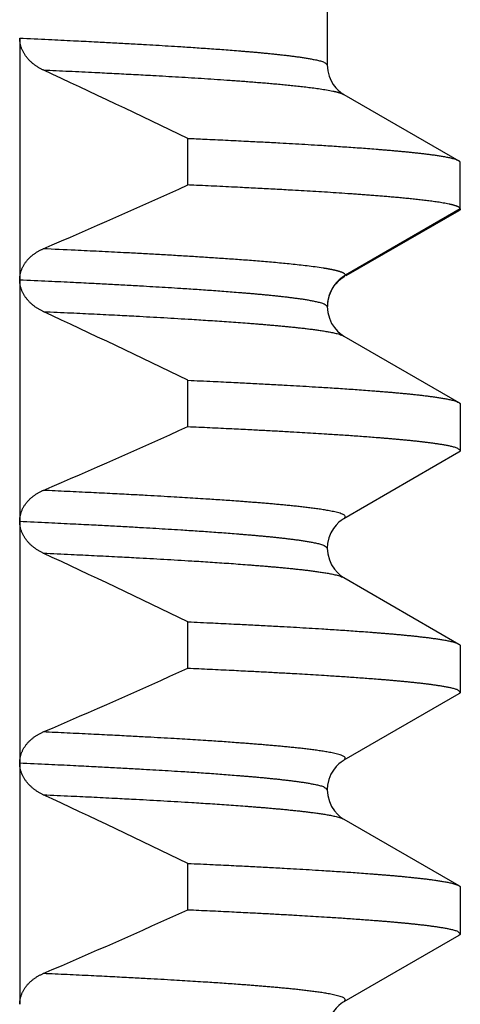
# Model space of a CAD drawing. Header units: millimetres. Extents: x 0 to 594, y 0 to 420.
# Tile 126 of 132: x 541.83 to 543.65, y 245.21 to 249.29. Entities that reach past the tile are written whole.
import ezdxf

# ---------------------------------------------------------------- set-up
doc = ezdxf.new("R2010")
doc.units = ezdxf.units.MM
doc.header["$LTSCALE"] = 0.257233
doc.layers.add('NoLayerName_001', color=7, linetype='Continuous')

msp = doc.modelspace()

# ---------------------------------------------------------------- linework, layer by layer
at = {"layer": 'NoLayerName_001', "color": 7, "linetype": 'Continuous', "lineweight": 25}
for p, q in [((543.1007, 251.301), (543.1007, 249.101)), ((541.8284, 249.212), (541.8284, 248.2132)), ((543.1007, 249.101), (543.1007, 249.1009)), ((543.1689, 248.979), (543.6444, 248.7041)), ((542.5241, 248.6042), (542.5241, 248.7959)), ((543.6507, 248.5051), (543.6507, 248.6968)), ((543.6444, 248.4978), (543.1775, 248.2279)), ((541.8284, 248.211), (541.8284, 245.2134)), ((543.1028, 248.1251), (543.1007, 248.101)), ((543.1007, 248.1011), (543.1007, 248.101)), ((543.1689, 247.979), (543.6444, 247.7041)), ((542.5241, 247.6042), (542.5241, 247.7959)), ((543.6507, 247.6968), (543.6507, 247.5051)), ((543.6444, 247.4978), (543.1689, 247.2229)), ((543.1689, 246.979), (543.6444, 246.7041)), ((542.5241, 246.6042), (542.5241, 246.7959)), ((543.6507, 246.6968), (543.6507, 246.5051)), ((543.6444, 246.4978), (543.1689, 246.2229)), ((543.1689, 245.979), (543.6444, 245.7041)), ((542.5241, 245.6042), (542.5241, 245.7959)), ((543.6507, 245.6968), (543.6507, 245.5051)), ((543.6444, 245.4978), (543.1689, 245.2229))]:
    msp.add_line(p, q, dxfattribs=at)
at = {"layer": 'NoLayerName_001', "color": 8, "linetype": 'Continuous', "lineweight": 25}
for p in [(543.6507, 248.5051), (543.1689, 248.2229)]:
    msp.add_line(p, (543.1758, 248.2309), dxfattribs=at)
at = {"layer": 'NoLayerName_001', "color": 7, "linetype": 'Continuous', "lineweight": 25}
for points in [[(543.1007, 249.101), (543.1028, 249.0768), (543.1082, 249.055), (543.1162, 249.0359), (543.1256, 249.0198), (543.1359, 249.0064), (543.146, 248.996), (543.155, 248.9884), (543.1626, 248.9829), (543.1689, 248.979)], [(543.1689, 248.2229), (543.1626, 248.219), (543.155, 248.2135), (543.146, 248.2059), (543.1359, 248.1955)], [(543.1359, 248.1955), (543.1256, 248.1821), (543.1162, 248.166), (543.1082, 248.1469), (543.1028, 248.1251)], [(543.1007, 248.101), (543.1027, 248.077), (543.1091, 248.0525), (543.1186, 248.0312), (543.1299, 248.0138), (543.1422, 247.9997), (543.1538, 247.9893), (543.1634, 247.9824), (543.1689, 247.979)], [(543.1688, 247.2229), (543.1657, 247.221), (543.1578, 247.2156), (543.1481, 247.2079), (543.137, 247.1967), (543.1257, 247.1822), (543.1155, 247.1647), (543.1072, 247.1438), (543.102, 247.1202), (543.1007, 247.101)], [(543.1007, 247.101), (543.1027, 247.077), (543.1091, 247.0525), (543.1186, 247.0312), (543.1299, 247.0138), (543.1422, 246.9997), (543.1538, 246.9893), (543.1634, 246.9824), (543.1689, 246.979)], [(543.1688, 246.2229), (543.1657, 246.221), (543.1578, 246.2156), (543.1481, 246.2078), (543.137, 246.1967), (543.1257, 246.1822), (543.1155, 246.1647), (543.1072, 246.1438), (543.102, 246.1201), (543.1007, 246.101)], [(543.1007, 246.101), (543.1028, 246.0769), (543.1091, 246.0523), (543.1187, 246.0311), (543.13, 246.0137), (543.1423, 245.9996), (543.1539, 245.9892), (543.1635, 245.9823), (543.1689, 245.979)], [(543.1689, 245.2229), (543.1657, 245.221), (543.1578, 245.2157), (543.1482, 245.2079), (543.1371, 245.1968), (543.1258, 245.1823), (543.1156, 245.1648), (543.1073, 245.1439), (543.102, 245.1202), (543.1007, 245.101)]]:
    msp.add_lwpolyline(points, dxfattribs=at)
for centre, radius, start, end in [((524.3031, 211.2164), 41.764, 64.13279, 65.04173), ((529.5967, 277.0766), 31.2697, 293.22109, 294.4197), ((524.3043, 210.2189), 41.7612, 64.13275, 65.04168), ((529.5973, 276.0752), 31.2681, 293.22113, 294.41973), ((524.3045, 209.2194), 41.7606, 64.13274, 65.04167), ((529.5975, 275.0747), 31.2677, 293.22115, 294.41974), ((524.3032, 208.2167), 41.7636, 64.13278, 65.04172), ((529.5966, 274.0767), 31.2699, 293.22108, 294.4197)]:
    msp.add_arc(centre, radius, start, end, dxfattribs=at)
at = {"layer": 'NoLayerName_001', "color": 8, "linetype": 'Continuous', "lineweight": 25}
for centre, radius, start, end in [((543.2506, 248.1011), 0.1498, 119.9618, 169.8708), ((543.2499, 248.101), 0.1491, 173.2536, 179.9399), ((543.252, 248.1007), 0.1513, 169.8392, 173.2646)]:
    msp.add_arc(centre, radius, start, end, dxfattribs=at)
at = {"layer": 'NoLayerName_001', "color": 7, "linetype": 'Continuous', "lineweight": 25}
for points, knots in [([(541.9257, 249.0803), (541.924, 249.0811), (541.9205, 249.0827), (541.9154, 249.0854), (541.9104, 249.0881), (541.9054, 249.091), (541.9005, 249.0941), (541.8957, 249.0973), (541.891, 249.1006), (541.8864, 249.1041), (541.8819, 249.1077), (541.8776, 249.1114), (541.8733, 249.1153), (541.8692, 249.1194), (541.8652, 249.1235), (541.8614, 249.1278), (541.8577, 249.1323), (541.8542, 249.1369), (541.8509, 249.1416), (541.8477, 249.1464), (541.8448, 249.1514), (541.8421, 249.1564), (541.8395, 249.1616), (541.8373, 249.1669), (541.8352, 249.1724), (541.8334, 249.1779), (541.8319, 249.1834), (541.8306, 249.1891), (541.8296, 249.1948), (541.8289, 249.2005), (541.8284, 249.2063), (541.8284, 249.2101), (541.8284, 249.212)], [0, 0, 0, 0, 0.0057476, 0.0114994, 0.0172542, 0.0230109, 0.028769, 0.034528, 0.0402879, 0.0460487, 0.0518102, 0.0575714, 0.0633317, 0.069091, 0.0748497, 0.0806088, 0.0863697, 0.092134, 0.0979002, 0.103667, 0.1094338, 0.1152008, 0.1209692, 0.1267411, 0.1325197, 0.1383048, 0.1440925, 0.1498787, 0.1556599, 0.1614332, 0.167196, 0.1729469, 0.1729469, 0.1729469, 0.1729469]), ([(543.6444, 248.7041), (543.6391, 248.7063), (543.6285, 248.7111), (543.6116, 248.715), (543.5947, 248.7187), (543.5776, 248.7217), (543.5605, 248.7245), (543.5434, 248.727), (543.5262, 248.7293), (543.509, 248.7315), (543.4918, 248.7335), (543.4746, 248.7355), (543.4574, 248.7373), (543.4402, 248.7391), (543.423, 248.7408), (543.4057, 248.7425), (543.3885, 248.7441), (543.3712, 248.7456), (543.354, 248.7471), (543.3367, 248.7485), (543.3194, 248.75), (543.2964, 248.7518), (543.2676, 248.754), (543.2331, 248.7566), (543.1986, 248.759), (543.164, 248.7614), (543.1294, 248.7637), (543.0949, 248.7659), (543.0545, 248.7684), (543.0084, 248.7712), (542.9566, 248.7741), (542.8989, 248.7774), (542.8355, 248.7808), (542.7606, 248.7846), (542.6798, 248.7886), (542.5991, 248.7925), (542.5472, 248.7949), (542.5241, 248.7959)], [0, 0, 0, 0, 0.017318, 0.034635, 0.051948, 0.069273, 0.086594, 0.103911, 0.12123, 0.138549, 0.155869, 0.173188, 0.190506, 0.207825, 0.225144, 0.242463, 0.259782, 0.277101, 0.29442, 0.31174, 0.329059, 0.346378, 0.381016, 0.415654, 0.450292, 0.484929, 0.519567, 0.554205, 0.588842, 0.640799, 0.692756, 0.744712, 0.813987, 0.883263, 0.969857, 1.056451, 1.125726, 1.125726, 1.125726, 1.125726]), ([(543.6507, 248.6968), (543.6507, 248.697), (543.6507, 248.6973), (543.6506, 248.6978), (543.6505, 248.6983), (543.6503, 248.6988), (543.6501, 248.6992), (543.6498, 248.6996), (543.6496, 248.7), (543.6493, 248.7004), (543.6489, 248.7008), (543.6486, 248.7012), (543.6482, 248.7015), (543.6478, 248.7019), (543.6474, 248.7022), (543.647, 248.7025), (543.6466, 248.7028), (543.6462, 248.7031), (543.6457, 248.7033), (543.6453, 248.7036), (543.6449, 248.7039), (543.6446, 248.704), (543.6444, 248.7041)], [0, 0, 0, 0, 0.00049786, 0.00099825, 0.00150024, 0.00200075, 0.00249763, 0.00299286, 0.00348849, 0.003986, 0.0044864, 0.00499022, 0.00549761, 0.00600833, 0.00652186, 0.00703741, 0.00755397, 0.00807034, 0.00858517, 0.00909699, 0.00960423, 0.01010523, 0.01010523, 0.01010523, 0.01010523]), ([(543.6043, 248.5249), (543.5964, 248.5265), (543.5806, 248.5297), (543.5568, 248.5334), (543.533, 248.5367), (543.5091, 248.5398), (543.4852, 248.5426), (543.4613, 248.5452), (543.4373, 248.5477), (543.4133, 248.5501), (543.3894, 248.5523), (543.3654, 248.5544), (543.3414, 248.5564), (543.3174, 248.5584), (543.2934, 248.5603), (543.2694, 248.5622), (543.2454, 248.564), (543.2213, 248.5657), (543.1893, 248.5679), (543.1493, 248.5707), (543.1012, 248.5738), (543.0532, 248.5768), (543.0051, 248.5796), (542.949, 248.5829), (542.8849, 248.5864), (542.8128, 248.5903), (542.7326, 248.5944), (542.6444, 248.5987), (542.5723, 248.602), (542.5322, 248.6039), (542.5241, 248.6042)], [0, 0, 0, 0, 0.024077, 0.048163, 0.07225, 0.09633, 0.120408, 0.144486, 0.168564, 0.192643, 0.216723, 0.240803, 0.264883, 0.288962, 0.313041, 0.337119, 0.361198, 0.385277, 0.409356, 0.457514, 0.505671, 0.553829, 0.601987, 0.650145, 0.722381, 0.794618, 0.866854, 0.96317, 1.059486, 1.083565, 1.083565, 1.083565, 1.083565]), ([(543.6507, 248.5051), (543.6507, 248.5056), (543.6506, 248.5066), (543.6498, 248.5079), (543.6488, 248.5091), (543.6477, 248.5102), (543.6465, 248.5111), (543.6452, 248.5119), (543.644, 248.5127), (543.6427, 248.5134), (543.6413, 248.514), (543.64, 248.5146), (543.6386, 248.5152), (543.6372, 248.5158), (543.6358, 248.5163), (543.6344, 248.5169), (543.633, 248.5174), (543.6316, 248.5178), (543.6302, 248.5183), (543.6288, 248.5187), (543.6274, 248.5192), (543.6259, 248.5196), (543.6245, 248.52), (543.6231, 248.5204), (543.6216, 248.5208), (543.6202, 248.5212), (543.6187, 248.5215), (543.6173, 248.5219), (543.6159, 248.5223), (543.6144, 248.5226), (543.613, 248.523), (543.6115, 248.5233), (543.6101, 248.5236), (543.6086, 248.524), (543.6072, 248.5243), (543.6057, 248.5246), (543.6047, 248.5248), (543.6043, 248.5249)], [0, 0, 0, 0, 0.00146904, 0.00298148, 0.00455102, 0.00612084, 0.00763352, 0.00911064, 0.01058125, 0.01206189, 0.01355133, 0.01504555, 0.01654012, 0.01803253, 0.01952318, 0.02101258, 0.02250118, 0.02398928, 0.02547715, 0.02696495, 0.02845278, 0.02994069, 0.03142866, 0.03291668, 0.03440474, 0.03589284, 0.037381, 0.03886921, 0.04035747, 0.04184577, 0.0433341, 0.04482244, 0.04631077, 0.04779906, 0.04928729, 0.05077544, 0.05226345, 0.05226345, 0.05226345, 0.05226345]), ([(543.6507, 248.5051), (543.6507, 248.5049), (543.6507, 248.5046), (543.6506, 248.5041), (543.6505, 248.5036), (543.6503, 248.5032), (543.6501, 248.5027), (543.6498, 248.5023), (543.6496, 248.5019), (543.6493, 248.5015), (543.6489, 248.5011), (543.6486, 248.5007), (543.6482, 248.5004), (543.6478, 248.5001), (543.6474, 248.4997), (543.647, 248.4994), (543.6466, 248.4991), (543.6462, 248.4989), (543.6457, 248.4986), (543.6453, 248.4983), (543.6449, 248.498), (543.6446, 248.4979), (543.6444, 248.4978)], [0, 0, 0, 0, 0.00049786, 0.00099825, 0.00150024, 0.00200075, 0.00249763, 0.00299286, 0.00348849, 0.003986, 0.0044864, 0.00499022, 0.00549761, 0.00600833, 0.00652186, 0.00703741, 0.00755397, 0.00807034, 0.00858517, 0.00909699, 0.00960423, 0.01010523, 0.01010523, 0.01010523, 0.01010523]), ([(541.8284, 248.2132), (541.8284, 248.2151), (541.8285, 248.2189), (541.8289, 248.2245), (541.8297, 248.2301), (541.8307, 248.2356), (541.8321, 248.2412), (541.8336, 248.2466), (541.8355, 248.252), (541.8375, 248.2572), (541.8398, 248.2624), (541.8424, 248.2674), (541.8451, 248.2724), (541.848, 248.2772), (541.8512, 248.2819), (541.8545, 248.2864), (541.858, 248.2909), (541.8617, 248.2951), (541.8655, 248.2993), (541.8695, 248.3033), (541.8736, 248.3071), (541.8778, 248.3108), (541.8822, 248.3144), (541.8867, 248.3178), (541.8912, 248.3211), (541.8959, 248.3242), (541.9007, 248.3272), (541.9056, 248.3301), (541.9105, 248.3328), (541.9155, 248.3354), (541.9206, 248.3378), (541.924, 248.3393), (541.9257, 248.34)], [0, 0, 0, 0, 0.0056235, 0.0112582, 0.016904, 0.0225595, 0.0282222, 0.0338882, 0.0395527, 0.0452106, 0.0508605, 0.0565052, 0.0621466, 0.0677861, 0.0734243, 0.0790612, 0.0846962, 0.0903291, 0.0959612, 0.1015941, 0.1072284, 0.1128645, 0.1185017, 0.1241392, 0.1297756, 0.1354103, 0.1410436, 0.1466757, 0.1523063, 0.1579349, 0.1635604, 0.1691819, 0.1691819, 0.1691819, 0.1691819]), ([(541.9258, 248.0802), (541.924, 248.0811), (541.9206, 248.0827), (541.9155, 248.0853), (541.9105, 248.0881), (541.9056, 248.0909), (541.9007, 248.094), (541.8959, 248.0971), (541.8912, 248.1004), (541.8867, 248.1039), (541.8822, 248.1075), (541.8778, 248.1112), (541.8736, 248.1151), (541.8695, 248.1191), (541.8655, 248.1232), (541.8617, 248.1275), (541.8581, 248.1319), (541.8546, 248.1364), (541.8512, 248.1411), (541.8481, 248.1459), (541.8452, 248.1508), (541.8424, 248.1558), (541.8399, 248.161), (541.8376, 248.1662), (541.8355, 248.1716), (541.8337, 248.1771), (541.8321, 248.1826), (541.8308, 248.1882), (541.8297, 248.1939), (541.8289, 248.1995), (541.8284, 248.2053), (541.8284, 248.2091), (541.8284, 248.211)], [0, 0, 0, 0, 0.0057149, 0.0114338, 0.0171555, 0.0228793, 0.0286045, 0.0343308, 0.0400584, 0.0457873, 0.0515172, 0.0572467, 0.0629751, 0.0687021, 0.0744277, 0.0801529, 0.0858788, 0.091607, 0.0973368, 0.1030678, 0.1087998, 0.1145335, 0.1202706, 0.1260131, 0.1317639, 0.1375218, 0.1432813, 0.1490376, 0.1547867, 0.1605259, 0.1662539, 0.1719708, 0.1719708, 0.1719708, 0.1719708]), ([(542.5241, 247.7959), (542.5587, 247.7943), (542.6222, 247.7914), (542.7087, 247.7872), (542.7836, 247.7835), (542.8528, 247.7799), (542.9162, 247.7764), (542.9739, 247.7732), (543.0257, 247.7701), (543.0718, 247.7673), (543.1122, 247.7648), (543.1467, 247.7625), (543.1813, 247.7602), (543.2158, 247.7578), (543.2504, 247.7553), (543.2792, 247.7531), (543.3022, 247.7513), (543.3194, 247.75), (543.3367, 247.7485), (543.354, 247.7471), (543.3712, 247.7456), (543.3885, 247.7441), (543.4057, 247.7425), (543.423, 247.7408), (543.4402, 247.7391), (543.4574, 247.7373), (543.4746, 247.7355), (543.4919, 247.7335), (543.5091, 247.7315), (543.5262, 247.7293), (543.5434, 247.727), (543.5605, 247.7245), (543.5776, 247.7217), (543.5947, 247.7187), (543.6116, 247.715), (543.6285, 247.7111), (543.6391, 247.7063), (543.6444, 247.7041)], [0, 0, 0, 0, 0.103913, 0.190508, 0.259783, 0.329059, 0.398334, 0.450291, 0.502248, 0.554205, 0.588842, 0.62348, 0.658118, 0.692756, 0.727394, 0.762032, 0.779351, 0.79667, 0.81399, 0.831309, 0.848628, 0.865948, 0.883267, 0.900586, 0.917905, 0.935223, 0.952542, 0.969861, 0.987181, 1.0045, 1.021819, 1.039137, 1.056457, 1.073783, 1.091095, 1.108413, 1.125731, 1.125731, 1.125731, 1.125731]), ([(543.6444, 247.7041), (543.6446, 247.704), (543.6448, 247.7039), (543.6453, 247.7036), (543.6457, 247.7034), (543.6461, 247.7031), (543.6465, 247.7028), (543.6469, 247.7025), (543.6473, 247.7022), (543.6477, 247.7019), (543.6481, 247.7015), (543.6485, 247.7012), (543.6488, 247.7008), (543.6492, 247.7004), (543.6495, 247.7), (543.6498, 247.6996), (543.6501, 247.6992), (543.6503, 247.6987), (543.6505, 247.6983), (543.6506, 247.6978), (543.6507, 247.6973), (543.6507, 247.697), (543.6507, 247.6968)], [0, 0, 0, 0, 0.00049022, 0.00097777, 0.0014648, 0.00195357, 0.00244637, 0.00294563, 0.00345381, 0.00397146, 0.00449553, 0.00502278, 0.00555025, 0.00607529, 0.00659569, 0.00710976, 0.00761646, 0.00811554, 0.00860777, 0.00909506, 0.00958064, 0.0100692, 0.0100692, 0.0100692, 0.0100692]), ([(542.5241, 247.6042), (542.5544, 247.6028), (542.6149, 247.6001), (542.7006, 247.5959), (542.7762, 247.5921), (542.8417, 247.5887), (542.9022, 247.5855), (542.9576, 247.5824), (543.008, 247.5795), (543.0533, 247.5767), (543.0936, 247.5742), (543.1289, 247.572), (543.1591, 247.57), (543.1893, 247.5679), (543.2195, 247.5658), (543.2497, 247.5636), (543.2799, 247.5614), (543.3051, 247.5594), (543.3252, 247.5578), (543.3403, 247.5565), (543.3554, 247.5553), (543.3705, 247.554), (543.3855, 247.5526), (543.4006, 247.5512), (543.4157, 247.5498), (543.4308, 247.5484), (543.4458, 247.5468), (543.4609, 247.5453), (543.4759, 247.5436), (543.491, 247.5419), (543.506, 247.5401), (543.521, 247.5383), (543.5361, 247.5363), (543.551, 247.5342), (543.566, 247.5319), (543.581, 247.5295), (543.5958, 247.5267), (543.6107, 247.5237), (543.6252, 247.5197), (543.6404, 247.5163), (543.647, 247.5083), (543.6507, 247.5051)], [0, 0, 0, 0, 0.090842, 0.181683, 0.257385, 0.317946, 0.378507, 0.439068, 0.484489, 0.529911, 0.575332, 0.605612, 0.635893, 0.666174, 0.696454, 0.726735, 0.757015, 0.787296, 0.802437, 0.817577, 0.832718, 0.847859, 0.863, 0.878141, 0.893282, 0.908423, 0.923564, 0.938704, 0.953844, 0.968985, 0.984125, 0.999266, 1.014406, 1.029548, 1.044689, 1.059829, 1.074969, 1.090113, 1.105247, 1.120401, 1.135143, 1.135143, 1.135143, 1.135143]), ([(543.6507, 247.5051), (543.6507, 247.5049), (543.6507, 247.5046), (543.6506, 247.5041), (543.6505, 247.5036), (543.6503, 247.5032), (543.6501, 247.5027), (543.6498, 247.5023), (543.6496, 247.5019), (543.6493, 247.5015), (543.6489, 247.5011), (543.6486, 247.5007), (543.6482, 247.5004), (543.6478, 247.5001), (543.6474, 247.4997), (543.647, 247.4994), (543.6466, 247.4991), (543.6462, 247.4989), (543.6457, 247.4986), (543.6453, 247.4983), (543.6449, 247.498), (543.6446, 247.4979), (543.6444, 247.4978)], [0, 0, 0, 0, 0.00049748, 0.00099748, 0.00149905, 0.00199916, 0.00249564, 0.0029905, 0.00348575, 0.00398289, 0.00448291, 0.00498635, 0.00549335, 0.00600369, 0.00651683, 0.00703199, 0.00754815, 0.00806412, 0.00857856, 0.00908999, 0.00959684, 0.01009745, 0.01009745, 0.01009745, 0.01009745]), ([(541.8284, 247.2109), (541.8284, 247.2128), (541.8284, 247.2166), (541.8289, 247.2223), (541.8295, 247.228), (541.8305, 247.2336), (541.8317, 247.2392), (541.8331, 247.2448), (541.8349, 247.2502), (541.8368, 247.2556), (541.8391, 247.2609), (541.8416, 247.266), (541.8443, 247.2711), (541.8472, 247.276), (541.8504, 247.2808), (541.8537, 247.2854), (541.8573, 247.2899), (541.8609, 247.2943), (541.8648, 247.2985), (541.8688, 247.3026), (541.8729, 247.3066), (541.8772, 247.3103), (541.8816, 247.314), (541.8862, 247.3175), (541.8908, 247.3208), (541.8955, 247.324), (541.9004, 247.327), (541.9053, 247.3299), (541.9103, 247.3327), (541.9154, 247.3353), (541.9205, 247.3378), (541.924, 247.3393), (541.9258, 247.3401)], [0, 0, 0, 0, 0.0057064, 0.0114261, 0.0171551, 0.02289, 0.0286271, 0.0343634, 0.0400962, 0.0458236, 0.051547, 0.0572693, 0.0629924, 0.0687171, 0.0744429, 0.0801685, 0.0858915, 0.09161, 0.0973254, 0.1030396, 0.1087537, 0.1144684, 0.1201838, 0.1258995, 0.1316146, 0.1373288, 0.1430425, 0.1487554, 0.1544671, 0.1601768, 0.1658833, 0.1715851, 0.1715851, 0.1715851, 0.1715851]), ([(541.9258, 247.0802), (541.9241, 247.0811), (541.9206, 247.0827), (541.9155, 247.0853), (541.9105, 247.0881), (541.9055, 247.091), (541.9007, 247.094), (541.8959, 247.0972), (541.8912, 247.1005), (541.8866, 247.1039), (541.8821, 247.1075), (541.8778, 247.1113), (541.8735, 247.1151), (541.8694, 247.1191), (541.8654, 247.1233), (541.8616, 247.1276), (541.858, 247.132), (541.8545, 247.1365), (541.8511, 247.1412), (541.848, 247.146), (541.845, 247.151), (541.8423, 247.156), (541.8398, 247.1612), (541.8375, 247.1665), (541.8354, 247.1719), (541.8336, 247.1773), (541.832, 247.1829), (541.8307, 247.1885), (541.8297, 247.1942), (541.8289, 247.1999), (541.8284, 247.2056), (541.8284, 247.2094), (541.8284, 247.2113)], [0, 0, 0, 0, 0.0057268, 0.0114577, 0.0171915, 0.0229272, 0.0286644, 0.0344027, 0.040142, 0.0458826, 0.051624, 0.0573652, 0.0631053, 0.068844, 0.0745817, 0.0803192, 0.0860578, 0.091799, 0.0975419, 0.1032858, 0.1090304, 0.1147763, 0.1205248, 0.1262782, 0.1320394, 0.1378074, 0.1435774, 0.1493447, 0.1551055, 0.1608571, 0.1665977, 0.172327, 0.172327, 0.172327, 0.172327]), ([(542.5241, 246.7959), (542.5587, 246.7943), (542.6222, 246.7914), (542.7087, 246.7872), (542.7836, 246.7835), (542.8528, 246.7799), (542.9162, 246.7764), (542.9739, 246.7732), (543.0257, 246.7701), (543.0718, 246.7673), (543.1122, 246.7648), (543.1467, 246.7625), (543.1813, 246.7602), (543.2158, 246.7578), (543.2504, 246.7553), (543.2792, 246.7531), (543.3022, 246.7513), (543.3194, 246.75), (543.3367, 246.7485), (543.354, 246.7471), (543.3712, 246.7456), (543.3885, 246.7441), (543.4057, 246.7425), (543.423, 246.7408), (543.4402, 246.7391), (543.4574, 246.7373), (543.4746, 246.7355), (543.4919, 246.7335), (543.5091, 246.7315), (543.5262, 246.7293), (543.5434, 246.727), (543.5605, 246.7245), (543.5776, 246.7217), (543.5947, 246.7187), (543.6116, 246.715), (543.6285, 246.7111), (543.6391, 246.7063), (543.6444, 246.7041)], [0, 0, 0, 0, 0.103913, 0.190508, 0.259783, 0.329059, 0.398334, 0.450291, 0.502248, 0.554205, 0.588842, 0.62348, 0.658118, 0.692756, 0.727394, 0.762032, 0.779351, 0.79667, 0.81399, 0.831309, 0.848628, 0.865948, 0.883267, 0.900586, 0.917905, 0.935223, 0.952542, 0.969861, 0.987181, 1.0045, 1.021819, 1.039137, 1.056457, 1.073783, 1.091095, 1.108413, 1.125731, 1.125731, 1.125731, 1.125731]), ([(543.6444, 246.7041), (543.6446, 246.704), (543.6448, 246.7039), (543.6453, 246.7036), (543.6457, 246.7034), (543.6461, 246.7031), (543.6465, 246.7028), (543.6469, 246.7025), (543.6473, 246.7022), (543.6477, 246.7019), (543.6481, 246.7015), (543.6485, 246.7012), (543.6488, 246.7008), (543.6492, 246.7004), (543.6495, 246.7), (543.6498, 246.6996), (543.6501, 246.6992), (543.6503, 246.6987), (543.6505, 246.6983), (543.6506, 246.6978), (543.6507, 246.6973), (543.6507, 246.697), (543.6507, 246.6968)], [0, 0, 0, 0, 0.00049022, 0.00097777, 0.0014648, 0.00195357, 0.00244637, 0.00294563, 0.00345381, 0.00397146, 0.00449553, 0.00502278, 0.00555025, 0.00607529, 0.00659569, 0.00710976, 0.00761646, 0.00811554, 0.00860777, 0.00909506, 0.00958064, 0.0100692, 0.0100692, 0.0100692, 0.0100692]), ([(542.5241, 246.6042), (542.5544, 246.6028), (542.6149, 246.6001), (542.7006, 246.5959), (542.7762, 246.5921), (542.8417, 246.5887), (542.9022, 246.5855), (542.9576, 246.5824), (543.008, 246.5795), (543.0533, 246.5767), (543.0936, 246.5742), (543.1289, 246.572), (543.1591, 246.57), (543.1893, 246.5679), (543.2195, 246.5658), (543.2497, 246.5636), (543.2799, 246.5614), (543.3051, 246.5594), (543.3252, 246.5578), (543.3403, 246.5565), (543.3554, 246.5553), (543.3705, 246.554), (543.3855, 246.5526), (543.4006, 246.5512), (543.4157, 246.5498), (543.4308, 246.5484), (543.4458, 246.5468), (543.4609, 246.5453), (543.4759, 246.5436), (543.491, 246.5419), (543.506, 246.5401), (543.521, 246.5383), (543.5361, 246.5363), (543.551, 246.5342), (543.566, 246.5319), (543.581, 246.5295), (543.5958, 246.5267), (543.6107, 246.5237), (543.6252, 246.5197), (543.6404, 246.5163), (543.647, 246.5083), (543.6507, 246.5051)], [0, 0, 0, 0, 0.090842, 0.181683, 0.257385, 0.317946, 0.378507, 0.439068, 0.484489, 0.529911, 0.575332, 0.605612, 0.635893, 0.666174, 0.696454, 0.726735, 0.757015, 0.787296, 0.802437, 0.817577, 0.832718, 0.847859, 0.863, 0.878141, 0.893282, 0.908423, 0.923564, 0.938704, 0.953844, 0.968985, 0.984125, 0.999266, 1.014406, 1.029548, 1.044689, 1.059829, 1.074969, 1.090113, 1.105247, 1.120401, 1.135143, 1.135143, 1.135143, 1.135143]), ([(543.6507, 246.5051), (543.6507, 246.5049), (543.6507, 246.5046), (543.6506, 246.5041), (543.6505, 246.5036), (543.6503, 246.5032), (543.6501, 246.5027), (543.6498, 246.5023), (543.6496, 246.5019), (543.6493, 246.5015), (543.6489, 246.5011), (543.6486, 246.5007), (543.6482, 246.5004), (543.6478, 246.5001), (543.6474, 246.4997), (543.647, 246.4994), (543.6466, 246.4991), (543.6462, 246.4989), (543.6457, 246.4986), (543.6453, 246.4983), (543.6449, 246.498), (543.6446, 246.4979), (543.6444, 246.4978)], [0, 0, 0, 0, 0.00049748, 0.00099748, 0.00149905, 0.00199916, 0.00249564, 0.0029905, 0.00348575, 0.00398289, 0.00448291, 0.00498635, 0.00549335, 0.00600369, 0.00651683, 0.00703199, 0.00754815, 0.00806412, 0.00857856, 0.00908999, 0.00959684, 0.01009745, 0.01009745, 0.01009745, 0.01009745]), ([(541.8284, 246.2112), (541.8284, 246.2131), (541.8284, 246.2169), (541.8289, 246.2226), (541.8296, 246.2283), (541.8305, 246.2339), (541.8317, 246.2395), (541.8332, 246.2451), (541.8349, 246.2505), (541.837, 246.2559), (541.8392, 246.2611), (541.8417, 246.2663), (541.8444, 246.2713), (541.8474, 246.2762), (541.8505, 246.281), (541.8539, 246.2856), (541.8574, 246.2901), (541.8611, 246.2944), (541.8649, 246.2987), (541.8689, 246.3027), (541.8731, 246.3066), (541.8773, 246.3104), (541.8817, 246.314), (541.8863, 246.3175), (541.8909, 246.3209), (541.8956, 246.324), (541.9004, 246.3271), (541.9054, 246.33), (541.9104, 246.3327), (541.9154, 246.3353), (541.9206, 246.3378), (541.924, 246.3393), (541.9258, 246.3401)], [0, 0, 0, 0, 0.0056943, 0.0114014, 0.0171182, 0.0228414, 0.0285676, 0.0342936, 0.0400164, 0.0457337, 0.0514464, 0.0571573, 0.0628684, 0.0685806, 0.0742935, 0.0800059, 0.085716, 0.0914218, 0.097125, 0.1028272, 0.1085296, 0.1142327, 0.1199367, 0.1256409, 0.1313445, 0.137047, 0.1427489, 0.1484499, 0.1541497, 0.1598474, 0.165542, 0.171232, 0.171232, 0.171232, 0.171232]), ([(541.9257, 246.0803), (541.924, 246.0811), (541.9206, 246.0827), (541.9155, 246.0853), (541.9105, 246.0881), (541.9056, 246.0909), (541.9007, 246.094), (541.896, 246.0971), (541.8913, 246.1004), (541.8867, 246.1038), (541.8823, 246.1074), (541.8779, 246.1111), (541.8737, 246.115), (541.8696, 246.1189), (541.8656, 246.1231), (541.8618, 246.1273), (541.8582, 246.1317), (541.8547, 246.1362), (541.8514, 246.1409), (541.8482, 246.1457), (541.8453, 246.1506), (541.8426, 246.1556), (541.84, 246.1607), (541.8377, 246.1659), (541.8356, 246.1713), (541.8338, 246.1767), (541.8321, 246.1822), (541.8308, 246.1878), (541.8297, 246.1934), (541.829, 246.1991), (541.8285, 246.2048), (541.8284, 246.2086), (541.8284, 246.2105)], [0, 0, 0, 0, 0.0056983, 0.0114005, 0.0171055, 0.0228125, 0.0285211, 0.0342309, 0.039942, 0.0456546, 0.0513683, 0.0570817, 0.0627938, 0.0685043, 0.0742132, 0.0799212, 0.0856296, 0.0913397, 0.0970514, 0.1027643, 0.1084788, 0.1141958, 0.1199167, 0.1256439, 0.1313802, 0.1371238, 0.1428687, 0.1486095, 0.1543422, 0.1600642, 0.1657747, 0.1714745, 0.1714745, 0.1714745, 0.1714745]), ([(542.5241, 245.7959), (542.5587, 245.7943), (542.6222, 245.7914), (542.7087, 245.7872), (542.7836, 245.7835), (542.8528, 245.7799), (542.9162, 245.7764), (542.9739, 245.7732), (543.0257, 245.7701), (543.0718, 245.7673), (543.1122, 245.7648), (543.1467, 245.7625), (543.1813, 245.7602), (543.2158, 245.7578), (543.2504, 245.7553), (543.2792, 245.7531), (543.3022, 245.7513), (543.3194, 245.75), (543.3367, 245.7485), (543.354, 245.7471), (543.3712, 245.7456), (543.3885, 245.7441), (543.4057, 245.7425), (543.423, 245.7408), (543.4402, 245.7391), (543.4574, 245.7373), (543.4746, 245.7355), (543.4919, 245.7335), (543.5091, 245.7315), (543.5262, 245.7293), (543.5434, 245.727), (543.5605, 245.7245), (543.5776, 245.7217), (543.5947, 245.7187), (543.6116, 245.715), (543.6285, 245.7111), (543.6391, 245.7063), (543.6444, 245.7041)], [0, 0, 0, 0, 0.103913, 0.190508, 0.259783, 0.329059, 0.398334, 0.450291, 0.502248, 0.554205, 0.588842, 0.62348, 0.658118, 0.692756, 0.727394, 0.762032, 0.779351, 0.79667, 0.81399, 0.831309, 0.848628, 0.865948, 0.883267, 0.900586, 0.917905, 0.935223, 0.952542, 0.969861, 0.987181, 1.0045, 1.021819, 1.039137, 1.056457, 1.073783, 1.091095, 1.108413, 1.125731, 1.125731, 1.125731, 1.125731]), ([(543.6444, 245.7041), (543.6446, 245.704), (543.6448, 245.7039), (543.6453, 245.7036), (543.6457, 245.7034), (543.6461, 245.7031), (543.6465, 245.7028), (543.6469, 245.7025), (543.6473, 245.7022), (543.6477, 245.7019), (543.6481, 245.7015), (543.6485, 245.7012), (543.6488, 245.7008), (543.6492, 245.7004), (543.6495, 245.7), (543.6498, 245.6996), (543.6501, 245.6992), (543.6503, 245.6987), (543.6505, 245.6983), (543.6506, 245.6978), (543.6507, 245.6973), (543.6507, 245.697), (543.6507, 245.6968)], [0, 0, 0, 0, 0.00049022, 0.00097777, 0.0014648, 0.00195357, 0.00244637, 0.00294563, 0.00345381, 0.00397146, 0.00449553, 0.00502278, 0.00555025, 0.00607529, 0.00659569, 0.00710976, 0.00761646, 0.00811554, 0.00860777, 0.00909506, 0.00958064, 0.0100692, 0.0100692, 0.0100692, 0.0100692]), ([(542.5241, 245.6042), (542.5544, 245.6028), (542.6149, 245.6001), (542.7006, 245.5959), (542.7762, 245.5921), (542.8417, 245.5887), (542.9022, 245.5855), (542.9576, 245.5824), (543.008, 245.5795), (543.0533, 245.5767), (543.0936, 245.5742), (543.1289, 245.572), (543.1591, 245.57), (543.1893, 245.5679), (543.2195, 245.5658), (543.2497, 245.5636), (543.2799, 245.5614), (543.3051, 245.5594), (543.3252, 245.5578), (543.3403, 245.5565), (543.3554, 245.5553), (543.3705, 245.554), (543.3855, 245.5526), (543.4006, 245.5512), (543.4157, 245.5498), (543.4308, 245.5484), (543.4458, 245.5468), (543.4609, 245.5453), (543.4759, 245.5436), (543.491, 245.5419), (543.506, 245.5401), (543.521, 245.5383), (543.5361, 245.5363), (543.551, 245.5342), (543.566, 245.5319), (543.581, 245.5295), (543.5958, 245.5267), (543.6107, 245.5237), (543.6252, 245.5197), (543.6404, 245.5163), (543.647, 245.5083), (543.6507, 245.5051)], [0, 0, 0, 0, 0.090842, 0.181683, 0.257385, 0.317946, 0.378507, 0.439068, 0.484489, 0.529911, 0.575332, 0.605612, 0.635893, 0.666174, 0.696454, 0.726735, 0.757015, 0.787296, 0.802437, 0.817577, 0.832718, 0.847859, 0.863, 0.878141, 0.893282, 0.908423, 0.923564, 0.938704, 0.953844, 0.968985, 0.984125, 0.999266, 1.014406, 1.029548, 1.044689, 1.059829, 1.074969, 1.090113, 1.105247, 1.120401, 1.135143, 1.135143, 1.135143, 1.135143]), ([(543.6507, 245.5051), (543.6507, 245.5049), (543.6507, 245.5046), (543.6506, 245.5041), (543.6505, 245.5036), (543.6503, 245.5032), (543.6501, 245.5027), (543.6498, 245.5023), (543.6496, 245.5019), (543.6493, 245.5015), (543.6489, 245.5011), (543.6486, 245.5007), (543.6482, 245.5004), (543.6478, 245.5001), (543.6474, 245.4997), (543.647, 245.4994), (543.6466, 245.4991), (543.6462, 245.4989), (543.6457, 245.4986), (543.6453, 245.4983), (543.6449, 245.498), (543.6446, 245.4979), (543.6444, 245.4978)], [0, 0, 0, 0, 0.00049748, 0.00099748, 0.00149905, 0.00199916, 0.00249564, 0.0029905, 0.00348575, 0.00398289, 0.00448291, 0.00498635, 0.00549335, 0.00600369, 0.00651683, 0.00703199, 0.00754815, 0.00806412, 0.00857856, 0.00908999, 0.00959684, 0.01009745, 0.01009745, 0.01009745, 0.01009745]), ([(541.8284, 245.2134), (541.8284, 245.2153), (541.8285, 245.219), (541.829, 245.2246), (541.8297, 245.2302), (541.8308, 245.2358), (541.8321, 245.2413), (541.8337, 245.2467), (541.8355, 245.2521), (541.8376, 245.2573), (541.8399, 245.2625), (541.8424, 245.2675), (541.8451, 245.2724), (541.8481, 245.2773), (541.8512, 245.2819), (541.8545, 245.2865), (541.858, 245.2909), (541.8617, 245.2952), (541.8655, 245.2993), (541.8695, 245.3033), (541.8736, 245.3072), (541.8778, 245.3109), (541.8822, 245.3144), (541.8867, 245.3179), (541.8913, 245.3211), (541.8959, 245.3243), (541.9007, 245.3272), (541.9056, 245.3301), (541.9105, 245.3328), (541.9155, 245.3354), (541.9206, 245.3378), (541.924, 245.3393), (541.9257, 245.34)], [0, 0, 0, 0, 0.0056185, 0.011248, 0.0168888, 0.0225397, 0.0281978, 0.0338596, 0.03952, 0.0451737, 0.0508192, 0.0564592, 0.0620957, 0.0677301, 0.073363, 0.0789946, 0.0846244, 0.0902521, 0.0958792, 0.1015072, 0.1071367, 0.112768, 0.1184005, 0.1240333, 0.129665, 0.1352949, 0.1409234, 0.1465507, 0.1521764, 0.1578, 0.1634207, 0.1690373, 0.1690373, 0.1690373, 0.1690373])]:
    msp.add_open_spline(points, degree=3, knots=knots, dxfattribs=at)
at = {"layer": 'NoLayerName_001', "color": 8, "linetype": 'Continuous', "lineweight": 25}
for points, knots in [([(541.8284, 249.212), (541.8682, 249.2102), (541.9422, 249.2068), (542.0447, 249.2018), (542.1301, 249.1975), (542.204, 249.1936), (542.2723, 249.1899), (542.3349, 249.1864), (542.3918, 249.1831), (542.443, 249.18), (542.4885, 249.1772), (542.5283, 249.1746), (542.5624, 249.1724), (542.5966, 249.17), (542.6307, 249.1676), (542.6648, 249.1651), (542.6989, 249.1625), (542.7273, 249.1603), (542.75, 249.1584), (542.767, 249.157), (542.7841, 249.1555), (542.8011, 249.1541), (542.8181, 249.1525), (542.8351, 249.1509), (542.8522, 249.1493), (542.8692, 249.1476), (542.8862, 249.1458), (542.9032, 249.144), (542.9202, 249.1421), (542.9372, 249.1401), (542.9541, 249.138), (542.9711, 249.1358), (542.988, 249.1335), (543.0049, 249.1309), (543.0218, 249.1282), (543.0386, 249.1251), (543.0554, 249.1218), (543.0718, 249.1173), (543.0889, 249.1135), (543.0965, 249.1046), (543.1007, 249.101)], [0, 0, 0, 0, 0.119677, 0.222257, 0.30774, 0.376126, 0.444513, 0.5129, 0.56419, 0.61548, 0.666771, 0.700964, 0.735157, 0.769351, 0.803544, 0.837737, 0.871931, 0.906124, 0.923221, 0.940319, 0.957416, 0.974514, 0.991611, 1.008709, 1.025806, 1.042903, 1.06, 1.077096, 1.094193, 1.11129, 1.128387, 1.145484, 1.162582, 1.179679, 1.196776, 1.213872, 1.230973, 1.248062, 1.265175, 1.281827, 1.281827, 1.281827, 1.281827]), ([(541.9258, 249.0802), (541.9613, 249.0786), (542.0325, 249.0753), (542.1303, 249.0706), (542.2192, 249.0661), (542.2992, 249.062), (542.3703, 249.0581), (542.4325, 249.0546), (542.4858, 249.0515), (542.5392, 249.0482), (542.5925, 249.0449), (542.6458, 249.0414), (542.6902, 249.0383), (542.7257, 249.0357), (542.7523, 249.0338), (542.7789, 249.0317), (542.8056, 249.0296), (542.8322, 249.0275), (542.8588, 249.0252), (542.8854, 249.0229), (542.912, 249.0204), (542.9386, 249.0179), (542.9651, 249.0152), (542.9917, 249.0123), (543.0182, 249.0092), (543.0447, 249.0058), (543.0712, 249.0021), (543.0976, 248.9981), (543.115, 248.9946), (543.1238, 248.9929)], [0, 0, 0, 0, 0.106823, 0.213647, 0.293765, 0.373882, 0.453999, 0.507411, 0.560823, 0.614234, 0.667646, 0.721058, 0.774469, 0.801175, 0.827881, 0.854586, 0.881292, 0.907998, 0.934705, 0.961412, 0.988119, 1.014825, 1.04153, 1.068234, 1.094939, 1.121647, 1.148361, 1.175074, 1.201779, 1.201779, 1.201779, 1.201779]), ([(543.1238, 248.9929), (543.1246, 248.9927), (543.1261, 248.9924), (543.1284, 248.9919), (543.1307, 248.9914), (543.133, 248.9909), (543.1353, 248.9903), (543.1376, 248.9898), (543.1399, 248.9892), (543.1422, 248.9886), (543.1445, 248.988), (543.1468, 248.9873), (543.149, 248.9867), (543.1513, 248.986), (543.1536, 248.9853), (543.1559, 248.9846), (543.1581, 248.9838), (543.1603, 248.983), (543.1625, 248.9821), (543.1647, 248.9812), (543.1668, 248.9801), (543.1682, 248.9794), (543.1689, 248.979)], [0, 0, 0, 0, 0.00236509, 0.00472931, 0.00709295, 0.00945631, 0.01181969, 0.01418344, 0.0165479, 0.01891346, 0.02128051, 0.02364947, 0.0260208, 0.02839497, 0.03077209, 0.03315013, 0.03552675, 0.03790026, 0.0402698, 0.04263557, 0.04499897, 0.0473628, 0.0473628, 0.0473628, 0.0473628]), ([(543.0835, 248.26), (543.0725, 248.2616), (543.0507, 248.265), (543.0177, 248.2691), (542.9848, 248.2729), (542.9518, 248.2764), (542.9188, 248.2796), (542.8858, 248.2827), (542.8528, 248.2856), (542.8197, 248.2884), (542.7866, 248.291), (542.7536, 248.2936), (542.7205, 248.296), (542.6874, 248.2983), (542.6433, 248.3013), (542.5881, 248.305), (542.5219, 248.3091), (542.4557, 248.3131), (542.3895, 248.3168), (542.3233, 248.3205), (542.246, 248.3246), (542.1577, 248.3291), (542.0472, 248.3345), (541.9699, 248.338), (541.9258, 248.3401)], [0, 0, 0, 0, 0.033165, 0.066333, 0.0995, 0.132666, 0.165831, 0.198995, 0.23216, 0.265325, 0.298491, 0.331658, 0.364824, 0.397991, 0.431158, 0.49749, 0.563821, 0.630151, 0.696481, 0.76281, 0.82914, 0.928635, 1.028131, 1.160791, 1.160791, 1.160791, 1.160791]), ([(543.0883, 248.2592), (543.0875, 248.2594), (543.0859, 248.2596), (543.0843, 248.2599), (543.0835, 248.26)], [0, 0, 0, 0, 0.002472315, 0.004944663, 0.004944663, 0.004944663, 0.004944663]), ([(543.1758, 248.2309), (543.1756, 248.2317), (543.1754, 248.2333), (543.1737, 248.2353), (543.1717, 248.237), (543.1695, 248.2385), (543.1673, 248.2397), (543.1651, 248.2408), (543.1628, 248.2418), (543.1606, 248.2427), (543.1583, 248.2435), (543.1559, 248.2444), (543.1535, 248.2452), (543.1512, 248.2459), (543.1488, 248.2466), (543.1464, 248.2473), (543.144, 248.2479), (543.1417, 248.2486), (543.1393, 248.2492), (543.1369, 248.2498), (543.1345, 248.2503), (543.1321, 248.2509), (543.1296, 248.2515), (543.1272, 248.252), (543.1248, 248.2525), (543.1224, 248.253), (543.12, 248.2535), (543.1175, 248.254), (543.1151, 248.2545), (543.1127, 248.255), (543.1103, 248.2554), (543.1078, 248.2559), (543.1054, 248.2563), (543.103, 248.2568), (543.1005, 248.2572), (543.0981, 248.2576), (543.0957, 248.258), (543.0932, 248.2584), (543.0908, 248.2588), (543.0891, 248.2591), (543.0883, 248.2592)], [0, 0, 0, 0, 0.0023945, 0.00491162, 0.00760001, 0.01028811, 0.01282664, 0.01526637, 0.01767824, 0.02011657, 0.02258422, 0.02506991, 0.027562, 0.0300492, 0.03252799, 0.03500066, 0.03746952, 0.03993673, 0.04240437, 0.04487381, 0.04734497, 0.04981749, 0.052291, 0.0547651, 0.05723939, 0.05971347, 0.06218717, 0.06466054, 0.06713364, 0.06960652, 0.07207922, 0.07455177, 0.0770242, 0.07949656, 0.08196886, 0.08444113, 0.08691339, 0.08938564, 0.09185791, 0.0943302, 0.0943302, 0.0943302, 0.0943302]), ([(541.8284, 248.212), (541.8682, 248.2102), (541.9422, 248.2068), (542.0447, 248.2018), (542.13, 248.1975), (542.204, 248.1936), (542.2723, 248.1899), (542.3349, 248.1864), (542.3918, 248.1831), (542.443, 248.18), (542.4885, 248.1772), (542.5283, 248.1746), (542.5624, 248.1724), (542.5965, 248.17), (542.6306, 248.1676), (542.6647, 248.1651), (542.6988, 248.1625), (542.7272, 248.1603), (542.7499, 248.1584), (542.767, 248.157), (542.784, 248.1556), (542.801, 248.1541), (542.818, 248.1525), (542.8351, 248.1509), (542.8521, 248.1493), (542.8691, 248.1476), (542.8861, 248.1458), (542.9031, 248.144), (542.9201, 248.1421), (542.9371, 248.1401), (542.954, 248.138), (542.971, 248.1358), (542.9879, 248.1335), (543.0048, 248.131), (543.0217, 248.1282), (543.0385, 248.1252), (543.0553, 248.1218), (543.0717, 248.1173), (543.0888, 248.1135), (543.0965, 248.1047), (543.1007, 248.1011)], [0, 0, 0, 0, 0.119668, 0.222241, 0.307718, 0.3761, 0.444482, 0.512864, 0.564151, 0.615437, 0.666724, 0.700915, 0.735106, 0.769297, 0.803488, 0.837679, 0.87187, 0.906061, 0.923157, 0.940253, 0.957349, 0.974446, 0.991542, 1.008638, 1.025734, 1.04283, 1.059926, 1.077021, 1.094117, 1.111212, 1.128308, 1.145404, 1.1625, 1.179597, 1.196692, 1.213787, 1.230887, 1.247974, 1.265085, 1.281759, 1.281759, 1.281759, 1.281759]), ([(541.9258, 248.0802), (541.9642, 248.0784), (542.0345, 248.0752), (542.1369, 248.0703), (542.2265, 248.0658), (542.3032, 248.0617), (542.3672, 248.0583), (542.4248, 248.055), (542.4823, 248.0517), (542.5335, 248.0486), (542.5782, 248.0458), (542.6166, 248.0433), (542.6549, 248.0407), (542.6932, 248.0381), (542.7316, 248.0353), (542.7635, 248.0329), (542.7891, 248.0309), (542.8082, 248.0294), (542.8274, 248.0279), (542.8465, 248.0263), (542.8657, 248.0246), (542.8848, 248.0229), (542.9039, 248.0212), (542.9231, 248.0194), (542.9422, 248.0175), (542.9613, 248.0155), (542.9804, 248.0135), (542.9995, 248.0114), (543.0186, 248.0091), (543.0377, 248.0067), (543.0567, 248.0042), (543.0757, 248.0014), (543.0947, 247.9984), (543.1136, 247.9951), (543.1324, 247.991), (543.1512, 247.9867), (543.1629, 247.9814), (543.1689, 247.979)], [0, 0, 0, 0, 0.115297, 0.211377, 0.307458, 0.384322, 0.44197, 0.499619, 0.557267, 0.614916, 0.653348, 0.69178, 0.730213, 0.768645, 0.807077, 0.84551, 0.864726, 0.883942, 0.903159, 0.922376, 0.941593, 0.960809, 0.980025, 0.999242, 1.018458, 1.037674, 1.05689, 1.076106, 1.095323, 1.11454, 1.133755, 1.15297, 1.172188, 1.191412, 1.210621, 1.229835, 1.24905, 1.24905, 1.24905, 1.24905]), ([(542.5548, 247.3071), (542.5401, 247.308), (542.5107, 247.3098), (542.4629, 247.3126), (542.4114, 247.3156), (542.3526, 247.3189), (542.2863, 247.3225), (542.2091, 247.3265), (542.1208, 247.3309), (542.0251, 247.3355), (541.9589, 247.3385), (541.9258, 247.3401)], [0, 0, 0, 0, 0.0442041, 0.0884082, 0.1436634, 0.1989185, 0.2652246, 0.3425818, 0.43099, 0.5304493, 0.6299086, 0.6299086, 0.6299086, 0.6299086]), ([(543.1689, 247.2229), (543.1712, 247.2256), (543.1799, 247.2309), (543.168, 247.24), (543.1587, 247.2435), (543.1479, 247.247), (543.1373, 247.2497), (543.1265, 247.2522), (543.1157, 247.2544), (543.1048, 247.2564), (543.0939, 247.2583), (543.083, 247.2601), (543.0721, 247.2618), (543.0612, 247.2634), (543.0502, 247.2649), (543.0393, 247.2663), (543.0283, 247.2677), (543.0173, 247.2691), (543.0064, 247.2704), (542.9954, 247.2717), (542.9844, 247.2729), (542.9734, 247.2741), (542.9624, 247.2752), (542.9514, 247.2764), (542.9404, 247.2775), (542.9294, 247.2786), (542.9184, 247.2796), (542.9038, 247.281), (542.8854, 247.2827), (542.8634, 247.2847), (542.8414, 247.2865), (542.8194, 247.2884), (542.7973, 247.2901), (542.7753, 247.2918), (542.7533, 247.2935), (542.7275, 247.2954), (542.6982, 247.2975), (542.6651, 247.2999), (542.632, 247.3021), (542.5952, 247.3045), (542.5695, 247.3061), (542.5548, 247.3071)], [0, 0, 0, 0, 0.0106375, 0.0213248, 0.0323595, 0.0434157, 0.0544656, 0.0655174, 0.0765689, 0.08762, 0.0986711, 0.1097224, 0.1207736, 0.1318249, 0.1428765, 0.1539283, 0.1649798, 0.1760312, 0.1870823, 0.1981335, 0.2091846, 0.2202357, 0.2312868, 0.2423379, 0.253389, 0.2644401, 0.2754913, 0.2865424, 0.3086446, 0.3307468, 0.3528489, 0.374951, 0.3970531, 0.4191552, 0.4412573, 0.4633594, 0.4965126, 0.5296657, 0.5628188, 0.5959719, 0.640176, 0.640176, 0.640176, 0.640176]), ([(541.8284, 247.212), (541.8682, 247.2102), (541.9422, 247.2068), (542.0447, 247.2018), (542.1301, 247.1975), (542.204, 247.1936), (542.2723, 247.1899), (542.3349, 247.1864), (542.3918, 247.1831), (542.443, 247.18), (542.4885, 247.1772), (542.5283, 247.1746), (542.5624, 247.1724), (542.5965, 247.17), (542.6307, 247.1676), (542.6648, 247.1651), (542.6989, 247.1625), (542.7273, 247.1603), (542.75, 247.1584), (542.767, 247.157), (542.7841, 247.1555), (542.8011, 247.1541), (542.8181, 247.1525), (542.8351, 247.1509), (542.8522, 247.1493), (542.8692, 247.1476), (542.8862, 247.1458), (542.9032, 247.144), (542.9202, 247.1421), (542.9371, 247.1401), (542.9541, 247.138), (542.9711, 247.1358), (542.988, 247.1335), (543.0049, 247.1309), (543.0218, 247.1282), (543.0386, 247.1251), (543.0554, 247.1218), (543.0718, 247.1173), (543.0889, 247.1135), (543.0965, 247.1046), (543.1007, 247.101)], [0, 0, 0, 0, 0.119676, 0.222256, 0.307739, 0.376126, 0.444512, 0.512899, 0.564189, 0.615479, 0.66677, 0.700963, 0.735156, 0.769349, 0.803543, 0.837736, 0.871929, 0.906123, 0.92322, 0.940317, 0.957415, 0.974512, 0.99161, 1.008707, 1.025804, 1.042901, 1.059998, 1.077095, 1.094191, 1.111288, 1.128385, 1.145482, 1.16258, 1.179677, 1.196774, 1.21387, 1.230971, 1.24806, 1.265173, 1.281824, 1.281824, 1.281824, 1.281824]), ([(541.9258, 247.0802), (541.9642, 247.0784), (542.0346, 247.0752), (542.1369, 247.0703), (542.2265, 247.0658), (542.3032, 247.0617), (542.3672, 247.0583), (542.4248, 247.055), (542.4823, 247.0517), (542.5335, 247.0486), (542.5782, 247.0458), (542.6166, 247.0433), (542.6549, 247.0407), (542.6932, 247.0381), (542.7316, 247.0353), (542.7635, 247.0329), (542.7891, 247.0309), (542.8082, 247.0294), (542.8274, 247.0279), (542.8465, 247.0263), (542.8657, 247.0246), (542.8848, 247.0229), (542.9039, 247.0212), (542.9231, 247.0194), (542.9422, 247.0175), (542.9613, 247.0155), (542.9804, 247.0135), (542.9995, 247.0114), (543.0186, 247.0091), (543.0377, 247.0067), (543.0567, 247.0042), (543.0757, 247.0014), (543.0947, 246.9984), (543.1136, 246.9951), (543.1324, 246.991), (543.1512, 246.9867), (543.1629, 246.9814), (543.1689, 246.979)], [0, 0, 0, 0, 0.115296, 0.211376, 0.307456, 0.38432, 0.441968, 0.499616, 0.557264, 0.614912, 0.653344, 0.691776, 0.730208, 0.768641, 0.807073, 0.845505, 0.864721, 0.883938, 0.903154, 0.922371, 0.941587, 0.960804, 0.98002, 0.999236, 1.018452, 1.037668, 1.056884, 1.0761, 1.095317, 1.114534, 1.133749, 1.152964, 1.172182, 1.191405, 1.210614, 1.229828, 1.249043, 1.249043, 1.249043, 1.249043]), ([(542.5548, 246.3071), (542.5401, 246.308), (542.5107, 246.3098), (542.4629, 246.3126), (542.4114, 246.3156), (542.3526, 246.3189), (542.2863, 246.3225), (542.2091, 246.3265), (542.1208, 246.3309), (542.0251, 246.3355), (541.9589, 246.3385), (541.9258, 246.3401)], [0, 0, 0, 0, 0.0442041, 0.0884081, 0.1436631, 0.1989182, 0.2652242, 0.3425813, 0.4309894, 0.5304486, 0.6299077, 0.6299077, 0.6299077, 0.6299077]), ([(543.1689, 246.2229), (543.1712, 246.2256), (543.1799, 246.2309), (543.168, 246.24), (543.1587, 246.2435), (543.1479, 246.247), (543.1373, 246.2497), (543.1265, 246.2522), (543.1157, 246.2544), (543.1048, 246.2564), (543.0939, 246.2583), (543.083, 246.2601), (543.0721, 246.2618), (543.0612, 246.2634), (543.0502, 246.2649), (543.0393, 246.2663), (543.0283, 246.2677), (543.0173, 246.2691), (543.0064, 246.2704), (542.9954, 246.2717), (542.9844, 246.2729), (542.9734, 246.2741), (542.9624, 246.2753), (542.9514, 246.2764), (542.9404, 246.2775), (542.9294, 246.2786), (542.9184, 246.2796), (542.9038, 246.281), (542.8854, 246.2827), (542.8634, 246.2847), (542.8414, 246.2865), (542.8194, 246.2884), (542.7973, 246.2901), (542.7753, 246.2919), (542.7533, 246.2935), (542.7276, 246.2954), (542.6982, 246.2975), (542.6651, 246.2999), (542.632, 246.3021), (542.5952, 246.3045), (542.5695, 246.3061), (542.5548, 246.3071)], [0, 0, 0, 0, 0.0106377, 0.0213249, 0.0323595, 0.0434156, 0.0544655, 0.0655174, 0.0765688, 0.0876199, 0.098671, 0.1097223, 0.1207734, 0.1318248, 0.1428764, 0.1539281, 0.1649796, 0.1760309, 0.1870821, 0.1981332, 0.2091843, 0.2202354, 0.2312865, 0.2423376, 0.2533887, 0.2644398, 0.2754909, 0.286542, 0.3086442, 0.3307463, 0.3528484, 0.3749505, 0.3970526, 0.4191546, 0.4412567, 0.4633588, 0.4965119, 0.5296649, 0.562818, 0.595971, 0.6401751, 0.6401751, 0.6401751, 0.6401751]), ([(541.8284, 246.212), (541.8682, 246.2102), (541.9422, 246.2068), (542.0447, 246.2018), (542.1301, 246.1975), (542.204, 246.1936), (542.2723, 246.1899), (542.3349, 246.1864), (542.3918, 246.1831), (542.443, 246.18), (542.4885, 246.1772), (542.5283, 246.1746), (542.5624, 246.1724), (542.5965, 246.17), (542.6307, 246.1676), (542.6648, 246.1651), (542.6989, 246.1625), (542.7273, 246.1603), (542.75, 246.1584), (542.767, 246.157), (542.7841, 246.1555), (542.8011, 246.1541), (542.8181, 246.1525), (542.8351, 246.1509), (542.8522, 246.1493), (542.8692, 246.1476), (542.8862, 246.1458), (542.9032, 246.144), (542.9202, 246.1421), (542.9371, 246.1401), (542.9541, 246.138), (542.9711, 246.1358), (542.988, 246.1335), (543.0049, 246.1309), (543.0218, 246.1282), (543.0386, 246.1251), (543.0554, 246.1218), (543.0718, 246.1173), (543.0889, 246.1135), (543.0965, 246.1046), (543.1007, 246.101)], [0, 0, 0, 0, 0.119676, 0.222256, 0.307739, 0.376125, 0.444511, 0.512898, 0.564188, 0.615478, 0.666768, 0.700961, 0.735154, 0.769348, 0.803541, 0.837734, 0.871927, 0.906121, 0.923218, 0.940315, 0.957412, 0.97451, 0.991607, 1.008705, 1.025802, 1.042899, 1.059996, 1.077092, 1.094189, 1.111286, 1.128382, 1.14548, 1.162577, 1.179674, 1.196771, 1.213867, 1.230968, 1.248057, 1.26517, 1.281821, 1.281821, 1.281821, 1.281821]), ([(541.9258, 246.0802), (541.9642, 246.0785), (542.0345, 246.0752), (542.1369, 246.0703), (542.2265, 246.0658), (542.3032, 246.0617), (542.3672, 246.0583), (542.4248, 246.055), (542.4823, 246.0517), (542.5335, 246.0486), (542.5782, 246.0458), (542.6166, 246.0433), (542.6549, 246.0407), (542.6932, 246.0381), (542.7316, 246.0353), (542.7635, 246.0329), (542.7891, 246.0309), (542.8082, 246.0294), (542.8274, 246.0279), (542.8465, 246.0263), (542.8657, 246.0246), (542.8848, 246.0229), (542.904, 246.0212), (542.9231, 246.0194), (542.9422, 246.0175), (542.9613, 246.0155), (542.9804, 246.0135), (542.9995, 246.0114), (543.0186, 246.0091), (543.0377, 246.0067), (543.0567, 246.0042), (543.0757, 246.0014), (543.0947, 245.9984), (543.1137, 245.9951), (543.1324, 245.991), (543.1512, 245.9867), (543.1629, 245.9814), (543.1689, 245.979)], [0, 0, 0, 0, 0.115298, 0.21138, 0.307462, 0.384328, 0.441977, 0.499626, 0.557275, 0.614925, 0.653358, 0.69179, 0.730223, 0.768656, 0.807089, 0.845522, 0.864738, 0.883955, 0.903172, 0.922389, 0.941606, 0.960823, 0.98004, 0.999256, 1.018472, 1.037689, 1.056905, 1.076122, 1.095339, 1.114556, 1.133772, 1.152987, 1.172205, 1.191429, 1.210638, 1.229853, 1.249068, 1.249068, 1.249068, 1.249068]), ([(542.5548, 245.3071), (542.5401, 245.308), (542.5107, 245.3098), (542.4629, 245.3126), (542.4114, 245.3156), (542.3526, 245.3189), (542.2863, 245.3225), (542.2091, 245.3265), (542.1208, 245.3309), (542.0251, 245.3355), (541.9589, 245.3385), (541.9258, 245.3401)], [0, 0, 0, 0, 0.0442045, 0.0884089, 0.1436645, 0.1989201, 0.2652267, 0.3425845, 0.4309935, 0.5304536, 0.6299137, 0.6299137, 0.6299137, 0.6299137]), ([(543.1689, 245.2229), (543.1712, 245.2257), (543.1799, 245.2309), (543.168, 245.24), (543.1587, 245.2435), (543.148, 245.247), (543.1373, 245.2497), (543.1265, 245.2522), (543.1157, 245.2544), (543.1048, 245.2564), (543.0939, 245.2583), (543.083, 245.2601), (543.0721, 245.2618), (543.0612, 245.2634), (543.0502, 245.2649), (543.0393, 245.2663), (543.0283, 245.2677), (543.0173, 245.2691), (543.0064, 245.2704), (542.9954, 245.2717), (542.9844, 245.2729), (542.9734, 245.2741), (542.9624, 245.2753), (542.9514, 245.2764), (542.9404, 245.2775), (542.9294, 245.2786), (542.9184, 245.2796), (542.9038, 245.281), (542.8854, 245.2827), (542.8634, 245.2847), (542.8414, 245.2865), (542.8194, 245.2884), (542.7973, 245.2901), (542.7753, 245.2919), (542.7533, 245.2935), (542.7276, 245.2954), (542.6982, 245.2975), (542.6651, 245.2999), (542.632, 245.3021), (542.5952, 245.3045), (542.5695, 245.3061), (542.5548, 245.3071)], [0, 0, 0, 0, 0.0106378, 0.0213251, 0.0323598, 0.0434161, 0.054466, 0.065518, 0.0765695, 0.0876207, 0.098672, 0.1097233, 0.1207746, 0.131826, 0.1428777, 0.1539296, 0.1649812, 0.1760326, 0.1870839, 0.1981351, 0.2091863, 0.2202375, 0.2312887, 0.2423399, 0.2533911, 0.2644423, 0.2754935, 0.2865448, 0.3086472, 0.3307495, 0.3528518, 0.3749541, 0.3970564, 0.4191587, 0.4412609, 0.4633632, 0.4965166, 0.52967, 0.5628234, 0.5959767, 0.6401812, 0.6401812, 0.6401812, 0.6401812])]:
    msp.add_open_spline(points, degree=3, knots=knots, dxfattribs=at)

doc.saveas('drawing.dxf')
